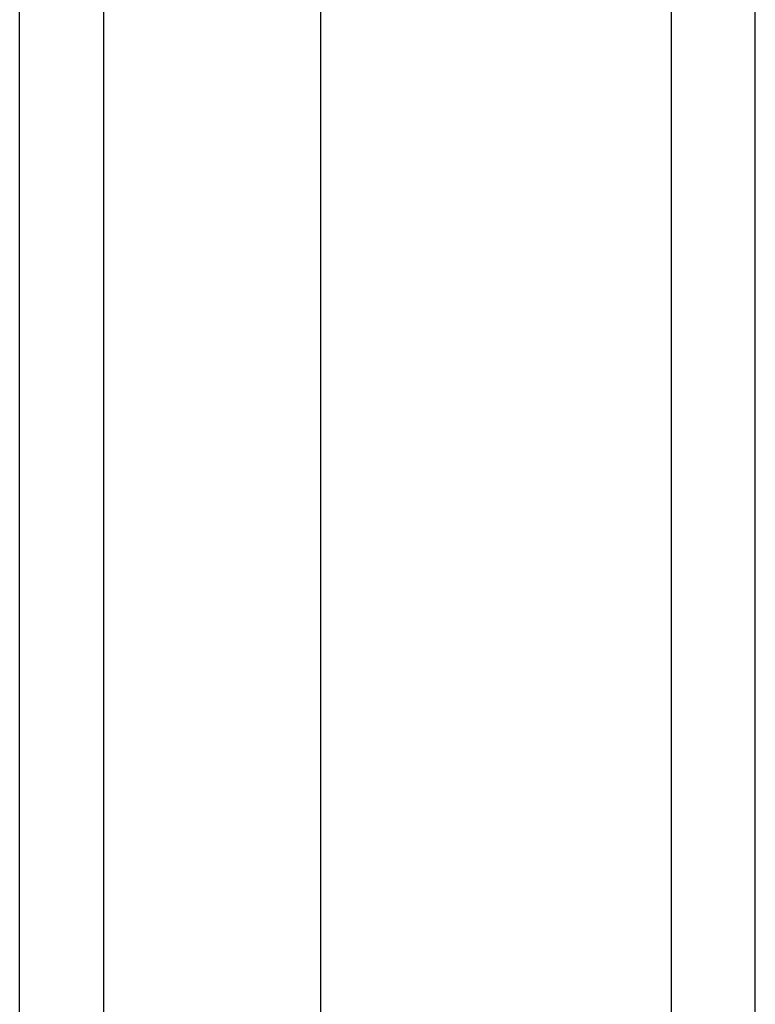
# Model space of a CAD drawing. Header units: inches. Extents: x 14 to 193, y 15 to 125.
# Tile 26 of 90: x 120.235 to 121.155, y 52.886 to 54.116. Entities that reach past the tile are written whole.
import ezdxf

# ---------------------------------------------------------------- set-up
doc = ezdxf.new("R2010")
doc.units = ezdxf.units.IN
doc.header["$LTSCALE"] = 12.41934
doc.header["$MEASUREMENT"] = 0
doc.layers.add('Visible Edges(ANSI)', color=7, linetype='Continuous', lineweight=25)
doc.layers.add('Visible Tangent Edges(ANSI)', color=7, linetype='Continuous', lineweight=25)

msp = doc.modelspace()

# ---------------------------------------------------------------- linework, layer by layer
at = {"layer": 'Visible Edges(ANSI)'}
for p, q in [((121.155, 51.7607), (121.155, 89.7888)), ((120.235, 52.6084), (120.235, 88.9411)), ((120.6114, 88.9411), (120.6114, 52.6084))]:
    msp.add_line(p, q, dxfattribs=at)
at = {"layer": 'Visible Tangent Edges(ANSI)'}
for p, q in [((121.0499, 89.7888), (121.0499, 51.7607)), ((120.3402, 52.4704), (120.3402, 89.0792))]:
    msp.add_line(p, q, dxfattribs=at)

doc.saveas('drawing.dxf')
